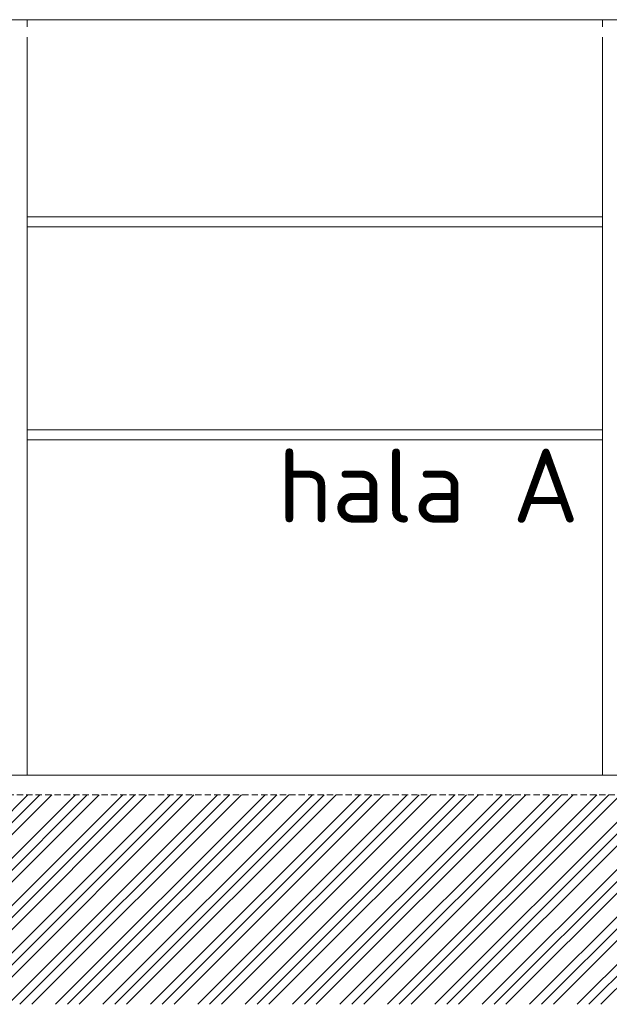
# Model space of a CAD drawing. Header units: millimetres. Extents: x -15830 to 4680139, y -28864 to 2281735.
# Tile 14 of 256: x 132027 to 138006, y 47323 to 57308. Entities that reach past the tile are written whole.
import ezdxf
from ezdxf import colors
from ezdxf.entities.mleader import LeaderData, LeaderLine
from ezdxf.math import Vec2, Vec3

# ---------------------------------------------------------------- set-up
doc = ezdxf.new("R2010")
doc.units = ezdxf.units.MM
doc.linetypes.add('HIDDEN', pattern=[9.525, 6.35, -3.175])
for name, color, linetype, lineweight in [('A99_N_txt-popis-200', 240, 'Continuous', 5), ('A99_N_txt-popis-50 @ 50', 240, 'Continuous', 9), ('A99_S_kce-pohl', 7, 'Continuous', 5), ('A99_S_kce-rez-sil', 7, 'Continuous', 15), ('A99_S_sraf', 252, 'Continuous', 9)]:
    doc.layers.add(name, color=color, linetype=linetype, lineweight=lineweight)
doc.styles.add('A99_popis', font='isocpeur.ttf')
doc.styles.add('ad_popis 100', font='isocpeur.ttf', dxfattribs={"height": 200})

msp = doc.modelspace()

# ---------------------------------------------------------------- hatches: boundary and pattern name
at = {"layer": 'A99_S_sraf', "linetype": 'Continuous', "lineweight": 0}
h = msp.add_hatch(dxfattribs=at)
h.set_pattern_fill('ZEM_PUVODNI', color=256, scale=85, angle=-90)
h.set_pattern_definition([(45, (126911.63, 55308.25), (-240.4163, 240.4163), []), (45, (127031.84, 55308.25), (-240.4163, 240.4163), []), (45, (127152.05, 55308.25), (-240.4163, 240.4163), [])])
h.paths.add_polyline_path([(108826.665, 48835.896), (121285.505, 49190.847), (124861.07, 49298.114), (125032.026, 48702.972), (125341.633, 48763.252), (125711.633, 48763.252), (125711.633, 49448.252), (209961.633, 49448.252), (209961.633, 47323.252), (108824.133, 47323.252)])

# ---------------------------------------------------------------- linework, layer by layer
at = {"layer": 'A99_S_kce-pohl'}
for p, q in [((149011.633, 57308.252), (127011.633, 57308.252)), ((132101.633, 57308.252), (132101.633, 49648.252)), ((137936.633, 57308.252), (137936.633, 49648.252)), ((137936.633, 55308.252), (132101.633, 55308.252)), ((137936.633, 55208.252), (132101.633, 55208.252)), ((137936.633, 53148.252), (132101.633, 53148.252)), ((137936.633, 53048.252), (132101.633, 53048.252))]:
    msp.add_line(p, q, dxfattribs=at)
at = {"layer": 'A99_S_kce-rez-sil', "color": 7, "linetype": 'Continuous', "lineweight": 15}
msp.add_line((125711.633, 49648.252), (152741.633, 49648.252), dxfattribs=at)
at = {"layer": 'A99_S_kce-rez-sil', "color": 7, "linetype": 'HIDDEN', "lineweight": 5, "ltscale": 10}
msp.add_line((125711.633, 49448.252), (209961.633, 49448.252), dxfattribs=at)

# ---------------------------------------------------------------- next in the draw order: texts
at = {"layer": 'A99_N_txt-popis-200', "color": 1, "lineweight": 0, "insert": (134641.633, 52958.252), "char_height": 750, "width": 2901.88788, "attachment_point": 1, "style": 'ad_popis 100', "bg_fill": 3, "box_fill_scale": 1, "bg_fill_color": 256, "bg_fill_transparency": 0}
msp.add_mtext('hala A', dxfattribs=at)

# ---------------------------------------------------------------- next in the draw order: leaders
at = {"layer": 'A99_N_txt-popis-50 @ 50', "lineweight": 9}
ml = msp.add_multileader_mtext('Standard', dxfattribs=at)
ml.set_content('\\A1;{\\C256;sanace ŽB sloupů}', color=1, style='A99_popis')
ml.set_leader_properties(color=256, linetype='ByLayer', lineweight=-1)
ml.build(insert=Vec2(0, 0))
ml.multileader.update_dxf_attribs({"dogleg_length": 3.225, "arrow_head_size": 50, "scale": 50})
ctx = ml.context
ctx.base_point, ctx.scale, ctx.char_height, ctx.arrow_head_size, ctx.landing_gap_size, ctx.plane_origin = Vec3(127319.133, 57168.252), 50, 100, 50, 62.5, Vec3(130919.133, 48907.461)
notes = []
notes.append((ctx, [(0, (1, 1, 0), (127157.883, 57168.252), (1, 0), 161.25, [(0, [(126616.633, 57168.252)], 0, [])])]))
ctx.mtext.insert, ctx.mtext.rotation, ctx.mtext.width, ctx.mtext.flow_direction = Vec3(127381.633, 57233.252), 6.28318531, 1128.75, 5
ctx.mtext.has_bg_fill, ctx.mtext.bg_color, ctx.mtext.bg_scale_factor, ctx.mtext.bg_transparency, ctx.mtext.use_window_bg_color = 1, -1073741824, 1, 0, 1
for ctx, leaders in notes:
    for number, flags, end, landing, length, lines in leaders:
        leader = LeaderData()
        leader.index, (leader.has_last_leader_line, leader.has_dogleg_vector, leader.attachment_direction) = number, flags
        leader.last_leader_point, leader.dogleg_vector, leader.dogleg_length = Vec3(end), Vec3(landing), length
        for number, points, colour, breaks in lines:
            line = LeaderLine()
            line.index, line.vertices, line.color, line.breaks = number, Vec3.list(points), colors.encode_raw_color(colour), breaks
            leader.lines.append(line)
        ctx.leaders.append(leader)

doc.saveas('drawing.dxf')
